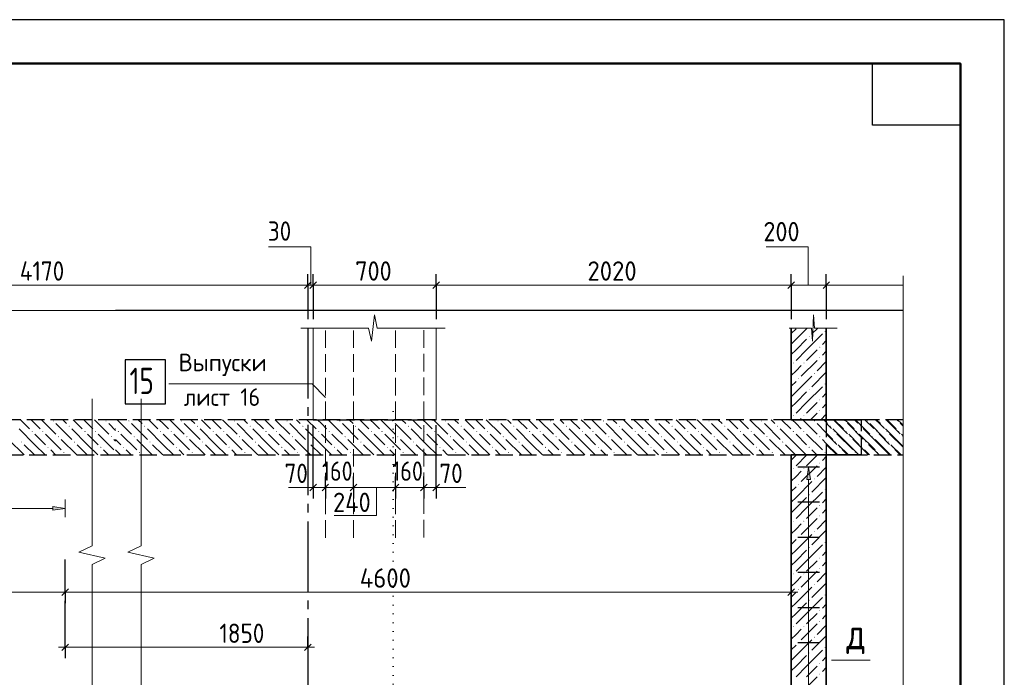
# Model space of a CAD drawing. Header units: millimetres. Extents: x 0 to 50400, y 0 to 35640.
# Tile 18 of 18: x 36957 to 50400, y 26659 to 35640. Entities that reach past the tile are written whole.
import ezdxf

# ---------------------------------------------------------------- set-up
doc = ezdxf.new("R2010")
doc.units = ezdxf.units.MM
for name, pattern in [('______2', [324, 240, -84]), ('______5', [1320, 960, -120, 120, -120]), ('______9', [120, 0, -120])]:
    doc.linetypes.add(name, pattern=pattern)
for name, color, linetype, lineweight in [('Standard', 7, 'Continuous', 25), ('Выпуски арматуры Г-обр.', 52, 'Continuous', 25), ('ЖБ Лестница', 52, 'Continuous', 25), ('ЖБ Перекрытие верхний уровень', 7, 'Continuous', 35), ('ЖБ Пилон', 7, 'Continuous', 35), ('ЖБ Стена верхний уровень', 7, 'Continuous', 35), ('Позиционная метка линия выноска', 7, 'Continuous', 13), ('Позиционная метка номер позиции', 7, 'Continuous', 13), ('Примечания', 7, 'Continuous', 13), ('Сечения символ', 7, 'Continuous', 25)]:
    doc.layers.add(name, color=color, linetype=linetype, lineweight=lineweight)
doc.layers.add('Оси', color=7, linetype='______5', true_color=0x656565)
doc.layers.add('Стена Хомут', color=7, linetype='______2', true_color=0xa0a0a0)
doc.layers.add('Размерная выноска', color=7, linetype='Continuous')
doc.styles.add('ISOCPEUR', font='txt')

msp = doc.modelspace()

# ---------------------------------------------------------------- hatches: boundary and pattern name
at = {"layer": 'Выпуски арматуры Г-обр.', "linetype": 'Continuous', "lineweight": 13, "transparency": 33554687}
msp.add_hatch(color=7, dxfattribs=at).paths.add_polyline_path([(37410, 28942), (37578, 28966), (37410, 28990)])
at = {"layer": 'ЖБ Лестница', "linetype": 'Continuous', "lineweight": 18, "transparency": 33554687}
for points in [[(48214, 30165), (48222, 30173), (48229, 30165), (48222, 30157)], [(48934, 30165), (48942, 30173), (48949, 30165), (48942, 30157)], [(48070, 30021), (48078, 30029), (48085, 30021), (48078, 30013)], [(48430, 30093), (48438, 30101), (48445, 30093), (48438, 30085)], [(48646, 30021), (48654, 30029), (48661, 30021), (48654, 30013)], [(48790, 30021), (48798, 30029), (48805, 30021), (48798, 30013)], [(48286, 29949), (48294, 29957), (48301, 29949), (48294, 29941)], [(48502, 29877), (48510, 29885), (48517, 29877), (48510, 29869)], [(49006, 29949), (49014, 29957), (49018, 29953), (49018, 29946), (49014, 29941)], [(48142, 29805), (48150, 29813), (48157, 29805), (48150, 29797)], [(48358, 29733), (48366, 29741), (48373, 29733), (48366, 29725)], [(48862, 29805), (48870, 29813), (48877, 29805), (48870, 29797)]]:
    msp.add_hatch(color=7, dxfattribs=at).paths.add_polyline_path(points, flags=16)
at = {"layer": 'ЖБ Перекрытие верхний уровень', "linetype": 'Continuous', "lineweight": 18, "transparency": 33554687}
for points in [[(37409, 30160), (37416, 30168), (37424, 30160), (37416, 30153)], [(38129, 30160), (38136, 30168), (38144, 30160), (38136, 30153)], [(38440, 30160), (38448, 30168), (38455, 30160), (38448, 30153)], [(39160, 30160), (39168, 30168), (39175, 30160), (39168, 30153)], [(39880, 30160), (39888, 30168), (39895, 30160), (39888, 30153)], [(40600, 30160), (40608, 30168), (40615, 30160), (40608, 30153)], [(41320, 30160), (41328, 30168), (41335, 30160), (41328, 30153)], [(42040, 30160), (42048, 30168), (42055, 30160), (42048, 30153)], [(42760, 30160), (42768, 30168), (42775, 30160), (42768, 30153)], [(43480, 30160), (43488, 30168), (43495, 30160), (43488, 30153)], [(44200, 30160), (44208, 30168), (44215, 30160), (44208, 30153)], [(44920, 30160), (44928, 30168), (44935, 30160), (44928, 30153)], [(45640, 30160), (45648, 30168), (45655, 30160), (45648, 30153)], [(46360, 30160), (46368, 30168), (46375, 30160), (46368, 30153)], [(47080, 30160), (47088, 30168), (47095, 30160), (47088, 30153)], [(47800, 30160), (47808, 30168), (47815, 30160), (47808, 30153)], [(48520, 30160), (48528, 30168), (48535, 30160), (48528, 30153)], [(37121, 30016), (37128, 30024), (37136, 30016), (37128, 30009)], [(37265, 30016), (37272, 30024), (37280, 30016), (37272, 30009)], [(37625, 30088), (37632, 30096), (37640, 30088), (37632, 30081)], [(37841, 30016), (37848, 30024), (37856, 30016), (37848, 30009)], [(37985, 30016), (37992, 30024), (38000, 30016), (37992, 30009)], [(38296, 30016), (38304, 30024), (38311, 30016), (38304, 30009)], [(38656, 30088), (38664, 30096), (38671, 30088), (38664, 30081)], [(38872, 30016), (38880, 30024), (38887, 30016), (38880, 30009)], [(39016, 30016), (39024, 30024), (39031, 30016), (39024, 30009)], [(39376, 30088), (39384, 30096), (39391, 30088), (39384, 30081)], [(39592, 30016), (39600, 30024), (39607, 30016), (39600, 30009)], [(39736, 30016), (39744, 30024), (39751, 30016), (39744, 30009)], [(40096, 30088), (40104, 30096), (40111, 30088), (40104, 30081)], [(40312, 30016), (40320, 30024), (40327, 30016), (40320, 30009)], [(40456, 30016), (40464, 30024), (40471, 30016), (40464, 30009)], [(40816, 30088), (40824, 30096), (40831, 30088), (40824, 30081)], [(41032, 30016), (41040, 30024), (41047, 30016), (41040, 30009)], [(41176, 30016), (41184, 30024), (41191, 30016), (41184, 30009)], [(41536, 30088), (41544, 30096), (41551, 30088), (41544, 30081)], [(41752, 30016), (41760, 30024), (41767, 30016), (41760, 30009)], [(41896, 30016), (41904, 30024), (41911, 30016), (41904, 30009)], [(42256, 30088), (42264, 30096), (42271, 30088), (42264, 30081)], [(42472, 30016), (42480, 30024), (42487, 30016), (42480, 30009)], [(42616, 30016), (42624, 30024), (42631, 30016), (42624, 30009)], [(42976, 30088), (42984, 30096), (42991, 30088), (42984, 30081)], [(43192, 30016), (43200, 30024), (43207, 30016), (43200, 30009)], [(43336, 30016), (43344, 30024), (43351, 30016), (43344, 30009)], [(43696, 30088), (43704, 30096), (43711, 30088), (43704, 30081)], [(43912, 30016), (43920, 30024), (43927, 30016), (43920, 30009)], [(44056, 30016), (44064, 30024), (44071, 30016), (44064, 30009)], [(44416, 30088), (44424, 30096), (44431, 30088), (44424, 30081)], [(44632, 30016), (44640, 30024), (44647, 30016), (44640, 30009)], [(44776, 30016), (44784, 30024), (44791, 30016), (44784, 30009)], [(45136, 30088), (45144, 30096), (45151, 30088), (45144, 30081)], [(45352, 30016), (45360, 30024), (45367, 30016), (45360, 30009)], [(45496, 30016), (45504, 30024), (45511, 30016), (45504, 30009)], [(45856, 30088), (45864, 30096), (45871, 30088), (45864, 30081)], [(46072, 30016), (46080, 30024), (46087, 30016), (46080, 30009)], [(46216, 30016), (46224, 30024), (46231, 30016), (46224, 30009)], [(46576, 30088), (46584, 30096), (46591, 30088), (46584, 30081)], [(46792, 30016), (46800, 30024), (46807, 30016), (46800, 30009)], [(46936, 30016), (46944, 30024), (46951, 30016), (46944, 30009)], [(47296, 30088), (47304, 30096), (47311, 30088), (47304, 30081)], [(47512, 30016), (47520, 30024), (47527, 30016), (47520, 30009)], [(47656, 30016), (47664, 30024), (47671, 30016), (47664, 30009)], [(48016, 30088), (48024, 30096), (48031, 30088), (48024, 30081)], [(48232, 30016), (48240, 30024), (48247, 30016), (48240, 30009)], [(48376, 30016), (48384, 30024), (48391, 30016), (48384, 30009)], [(48736, 30088), (48744, 30096), (48751, 30088), (48744, 30081)], [(48952, 30016), (48960, 30024), (48967, 30016), (48960, 30009)], [(36977, 29872), (36984, 29880), (36992, 29872), (36984, 29865)], [(37481, 29944), (37488, 29952), (37496, 29944), (37488, 29937)], [(37697, 29872), (37704, 29880), (37712, 29872), (37704, 29865)], [(38201, 29944), (38208, 29952), (38216, 29944), (38208, 29937)], [(38512, 29944), (38520, 29952), (38527, 29944), (38520, 29937)], [(38728, 29872), (38736, 29880), (38743, 29872), (38736, 29865)], [(39232, 29944), (39240, 29952), (39247, 29944), (39240, 29937)], [(39448, 29872), (39456, 29880), (39463, 29872), (39456, 29865)], [(39952, 29944), (39960, 29952), (39967, 29944), (39960, 29937)], [(40168, 29872), (40176, 29880), (40183, 29872), (40176, 29865)], [(40672, 29944), (40680, 29952), (40687, 29944), (40680, 29937)], [(40888, 29872), (40896, 29880), (40903, 29872), (40896, 29865)], [(41392, 29944), (41400, 29952), (41407, 29944), (41400, 29937)], [(41608, 29872), (41616, 29880), (41623, 29872), (41616, 29865)], [(42112, 29944), (42120, 29952), (42127, 29944), (42120, 29937)], [(42328, 29872), (42336, 29880), (42343, 29872), (42336, 29865)], [(42832, 29944), (42840, 29952), (42847, 29944), (42840, 29937)], [(43048, 29872), (43056, 29880), (43063, 29872), (43056, 29865)], [(43552, 29944), (43560, 29952), (43567, 29944), (43560, 29937)], [(43768, 29872), (43776, 29880), (43783, 29872), (43776, 29865)], [(44272, 29944), (44280, 29952), (44287, 29944), (44280, 29937)], [(44488, 29872), (44496, 29880), (44503, 29872), (44496, 29865)], [(44992, 29944), (45000, 29952), (45007, 29944), (45000, 29937)], [(45208, 29872), (45216, 29880), (45223, 29872), (45216, 29865)], [(45712, 29944), (45720, 29952), (45727, 29944), (45720, 29937)], [(45928, 29872), (45936, 29880), (45943, 29872), (45936, 29865)], [(46432, 29944), (46440, 29952), (46447, 29944), (46440, 29937)], [(46648, 29872), (46656, 29880), (46663, 29872), (46656, 29865)], [(47152, 29944), (47160, 29952), (47167, 29944), (47160, 29937)], [(47368, 29872), (47376, 29880), (47383, 29872), (47376, 29865)], [(47872, 29944), (47880, 29952), (47887, 29944), (47880, 29937)], [(48088, 29872), (48096, 29880), (48103, 29872), (48096, 29865)], [(48592, 29944), (48600, 29952), (48607, 29944), (48600, 29937)], [(48808, 29872), (48816, 29880), (48823, 29872), (48816, 29865)], [(37337, 29800), (37344, 29808), (37352, 29800), (37344, 29793)], [(37553, 29728), (37560, 29736), (37568, 29728), (37560, 29721)], [(38057, 29800), (38064, 29808), (38072, 29800), (38064, 29793)], [(38368, 29800), (38376, 29808), (38383, 29800), (38376, 29793)], [(38584, 29728), (38592, 29736), (38599, 29728), (38592, 29721)], [(39088, 29800), (39096, 29808), (39103, 29800), (39096, 29793)], [(39304, 29728), (39312, 29736), (39319, 29728), (39312, 29721)], [(39808, 29800), (39816, 29808), (39823, 29800), (39816, 29793)], [(40024, 29728), (40032, 29736), (40039, 29728), (40032, 29721)], [(40528, 29800), (40536, 29808), (40543, 29800), (40536, 29793)], [(40744, 29728), (40752, 29736), (40759, 29728), (40752, 29721)], [(41248, 29800), (41256, 29808), (41263, 29800), (41256, 29793)], [(41464, 29728), (41472, 29736), (41479, 29728), (41472, 29721)], [(41968, 29800), (41976, 29808), (41983, 29800), (41976, 29793)], [(42184, 29728), (42192, 29736), (42199, 29728), (42192, 29721)], [(42688, 29800), (42696, 29808), (42703, 29800), (42696, 29793)], [(42904, 29728), (42912, 29736), (42919, 29728), (42912, 29721)], [(43408, 29800), (43416, 29808), (43423, 29800), (43416, 29793)], [(43624, 29728), (43632, 29736), (43639, 29728), (43632, 29721)], [(44128, 29800), (44136, 29808), (44143, 29800), (44136, 29793)], [(44344, 29728), (44352, 29736), (44359, 29728), (44352, 29721)], [(44848, 29800), (44856, 29808), (44863, 29800), (44856, 29793)], [(45064, 29728), (45072, 29736), (45079, 29728), (45072, 29721)], [(45568, 29800), (45576, 29808), (45583, 29800), (45576, 29793)], [(45784, 29728), (45792, 29736), (45799, 29728), (45792, 29721)], [(46288, 29800), (46296, 29808), (46303, 29800), (46296, 29793)], [(46504, 29728), (46512, 29736), (46519, 29728), (46512, 29721)], [(47008, 29800), (47016, 29808), (47023, 29800), (47016, 29793)], [(47224, 29728), (47232, 29736), (47239, 29728), (47232, 29721)], [(47728, 29800), (47736, 29808), (47743, 29800), (47736, 29793)], [(47944, 29728), (47952, 29736), (47959, 29728), (47952, 29721)], [(48448, 29800), (48456, 29808), (48463, 29800), (48456, 29793)], [(48664, 29728), (48672, 29736), (48679, 29728), (48672, 29721)]]:
    msp.add_hatch(color=7, dxfattribs=at).paths.add_polyline_path(points, flags=16)
at = {"layer": 'ЖБ Стена верхний уровень', "linetype": 'Continuous', "lineweight": 18, "transparency": 33554687}
for points in [[(47946, 31384), (47952, 31390), (47958, 31384), (47952, 31378)], [(47730, 31312), (47736, 31318), (47742, 31312), (47736, 31306)], [(47874, 31168), (47880, 31174), (47886, 31168), (47880, 31162)], [(47514, 30952), (47520, 30958), (47526, 30952), (47520, 30946)], [(47658, 30952), (47664, 30958), (47670, 30952), (47664, 30946)], [(47874, 31024), (47880, 31030), (47886, 31024), (47880, 31018)], [(47802, 30808), (47808, 30814), (47814, 30808), (47808, 30802)], [(47586, 30736), (47592, 30742), (47598, 30736), (47592, 30730)], [(47946, 30664), (47952, 30670), (47958, 30664), (47952, 30658)], [(47730, 30592), (47736, 30598), (47742, 30592), (47736, 30586)], [(47874, 30448), (47880, 30454), (47886, 30448), (47880, 30442)], [(47874, 30304), (47880, 30310), (47886, 30304), (47880, 30298)], [(47514, 30232), (47520, 30238), (47526, 30232), (47520, 30226)], [(47658, 30232), (47664, 30238), (47670, 30232), (47664, 30226)], [(47874, 29584), (47880, 29590), (47886, 29584), (47880, 29578)], [(47514, 29512), (47520, 29518), (47526, 29512), (47520, 29506)], [(47658, 29512), (47664, 29518), (47670, 29512), (47664, 29506)], [(47802, 29368), (47808, 29374), (47814, 29368), (47808, 29362)], [(47586, 29296), (47592, 29302), (47598, 29296), (47592, 29290)], [(47946, 29224), (47952, 29230), (47958, 29224), (47952, 29218)], [(47730, 29152), (47736, 29158), (47742, 29152), (47736, 29146)], [(47874, 29008), (47880, 29014), (47886, 29008), (47880, 29002)], [(47514, 28792), (47520, 28798), (47526, 28792), (47520, 28786)], [(47658, 28792), (47664, 28798), (47670, 28792), (47664, 28786)], [(47874, 28864), (47880, 28870), (47886, 28864), (47880, 28858)], [(47802, 28648), (47808, 28654), (47814, 28648), (47808, 28642)], [(47586, 28576), (47592, 28582), (47598, 28576), (47592, 28570)], [(47946, 28504), (47952, 28510), (47958, 28504), (47952, 28498)], [(47730, 28432), (47736, 28438), (47742, 28432), (47736, 28426)], [(47874, 28288), (47880, 28294), (47886, 28288), (47880, 28282)], [(47874, 28144), (47880, 28150), (47886, 28144), (47880, 28138)], [(47514, 28072), (47520, 28078), (47526, 28072), (47520, 28066)], [(47658, 28072), (47664, 28078), (47670, 28072), (47664, 28066)], [(47586, 27856), (47592, 27862), (47598, 27856), (47592, 27850)], [(47802, 27928), (47808, 27934), (47814, 27928), (47808, 27922)], [(47730, 27712), (47736, 27718), (47742, 27712), (47736, 27706)], [(47946, 27784), (47952, 27790), (47958, 27784), (47952, 27778)], [(47874, 27568), (47880, 27574), (47886, 27568), (47880, 27562)], [(47874, 27424), (47880, 27430), (47886, 27424), (47880, 27418)], [(47514, 27352), (47520, 27358), (47526, 27352), (47520, 27346)], [(47658, 27352), (47664, 27358), (47670, 27352), (47664, 27346)], [(47802, 27208), (47808, 27214), (47814, 27208), (47808, 27202)], [(47586, 27136), (47592, 27142), (47598, 27136), (47592, 27130)], [(47946, 27064), (47952, 27070), (47958, 27064), (47952, 27058)], [(47730, 26992), (47736, 26998), (47742, 26992), (47736, 26986)], [(47874, 26848), (47880, 26854), (47886, 26848), (47880, 26842)], [(47874, 26704), (47880, 26710), (47886, 26704), (47880, 26698)]]:
    msp.add_hatch(color=7, dxfattribs=at).paths.add_polyline_path(points, flags=16)
at = {"layer": 'Стена Хомут', "linetype": 'Continuous', "lineweight": 13, "transparency": 33554687}
msp.add_hatch(color=7, dxfattribs=at).paths.add_polyline_path([(47752, 29361), (47728, 29529), (47704, 29361)])

# ---------------------------------------------------------------- linework, layer by layer
at = {"layer": 'Standard', "color": 7, "linetype": 'Continuous', "lineweight": -3, "transparency": 33554687}
for p, q in [((40890, 32016), (40890, 32166)), ((40962, 32016), (40962, 32166)), ((42642, 32016), (42642, 32166)), ((47490, 32016), (47490, 32166)), ((47970, 32016), (47970, 32166)), ((40890, 32016), (40890, 31866)), ((40890, 32016), (40890, 31549)), ((40962, 32016), (40962, 31866)), ((40962, 32016), (40962, 31549)), ((42642, 32016), (42642, 31866)), ((42642, 32016), (42642, 31549)), ((47490, 32016), (47490, 31866)), ((47490, 32016), (47490, 31549)), ((47970, 32016), (47970, 31866)), ((47970, 32016), (47970, 31549)), ((40962, 29253), (40962, 29403)), ((41130, 29253), (41130, 29403)), ((41514, 29253), (41514, 29403)), ((42090, 29253), (42090, 29403)), ((42474, 29253), (42474, 29403)), ((42642, 29253), (42642, 29403)), ((40962, 29253), (40962, 29103)), ((41130, 29253), (41130, 29103)), ((41130, 29253), (41130, 29253)), ((41514, 29253), (41514, 29103)), ((41514, 29253), (41514, 29253)), ((42090, 29253), (42090, 29103)), ((42090, 29253), (42090, 29253)), ((42474, 29253), (42474, 29103)), ((42642, 29253), (42642, 29103)), ((37578, 27823), (37578, 27973)), ((47490, 27823), (47490, 27973)), ((37578, 27823), (37578, 27673)), ((37578, 27069), (37578, 27703)), ((47490, 27823), (47490, 27673)), ((47490, 27823), (47490, 27823)), ((37578, 27069), (37578, 27219)), ((40890, 27069), (40890, 27219)), ((37578, 27069), (37578, 26919)), ((40890, 27069), (40890, 26919)), ((40890, 27069), (40890, 27069))]:
    msp.add_line(p, q, dxfattribs=at)
at = {"layer": 'Standard', "color": 7, "linetype": 'Continuous', "lineweight": 13, "transparency": 33554687}
for p, q in [((49020, 32144), (49020, 20144)), ((36115, 32016), (38267, 32016)), ((38267, 32016), (40890, 32016)), ((40890, 32016), (40962, 32016)), ((40962, 32016), (42642, 32016)), ((42642, 32016), (47490, 32016)), ((47490, 32016), (47970, 32016)), ((47970, 32016), (49018, 32016)), ((41760, 31249), (41799, 31609)), ((41799, 31609), (41839, 31429)), ((47782, 31249), (47795, 31609)), ((47795, 31609), (47808, 31429)), ((40796, 31429), (41721, 31429)), ((41721, 31429), (41760, 31249)), ((41839, 31429), (42764, 31429)), ((42764, 31429), (42764, 31429)), ((47461, 31429), (47769, 31429)), ((47769, 31429), (47782, 31249)), ((47808, 31429), (48116, 31429)), ((48116, 31429), (48116, 31429)), ((37946, 30464), (37946, 28455)), ((38615, 30464), (38615, 28455)), ((40962, 29253), (40872, 29253)), ((41130, 29253), (40962, 29253)), ((41514, 29253), (41130, 29253)), ((42090, 29253), (41514, 29253)), ((42642, 29253), (42474, 29253)), ((42642, 29253), (42732, 29253)), ((37946, 28455), (37766, 28370)), ((37766, 28370), (38126, 28285)), ((38615, 28455), (38435, 28370)), ((38435, 28370), (38795, 28285)), ((38126, 28285), (37946, 28199)), ((38795, 28285), (38615, 28199)), ((37946, 28199), (37946, 26191)), ((38615, 28199), (38615, 26191)), ((36115, 27823), (37578, 27823)), ((37578, 27823), (38267, 27823)), ((38267, 27823), (47490, 27823)), ((47490, 27823), (47580, 27823)), ((37578, 27069), (37488, 27069)), ((37578, 27069), (38267, 27069)), ((38267, 27069), (40890, 27069)), ((40890, 27069), (40980, 27069))]:
    msp.add_line(p, q, dxfattribs=at)
at = {"layer": 'Standard', "color": 7, "linetype": 'Continuous', "lineweight": 25, "transparency": 33554687}
for p, q in [((40845, 31971), (40935, 32061)), ((40917, 31971), (41007, 32061)), ((42597, 31971), (42687, 32061)), ((47445, 31971), (47535, 32061)), ((47925, 31971), (48015, 32061)), ((41007, 29298), (40917, 29208)), ((41175, 29298), (41085, 29208)), ((41559, 29298), (41469, 29208)), ((42135, 29298), (42045, 29208)), ((42519, 29298), (42429, 29208)), ((42687, 29298), (42597, 29208)), ((37533, 27778), (37623, 27868)), ((47445, 27778), (47535, 27868)), ((37533, 27024), (37623, 27114)), ((40845, 27024), (40935, 27114))]:
    msp.add_line(p, q, dxfattribs=at)
at = {"layer": 'Standard', "color": 254, "linetype": 'Continuous', "lineweight": 18, "true_color": 0xc4c4ff, "transparency": 33554687}
msp.add_line((38267, 31669), (36115, 31669), dxfattribs=at)
at = {"layer": 'Standard', "color": 254, "linetype": 'Continuous', "lineweight": 25, "true_color": 0xc4c4ff, "transparency": 33554687}
msp.add_line((49018, 31669), (38267, 31669), dxfattribs=at)
at = {"layer": 'Standard', "color": 7, "linetype": 'Continuous', "lineweight": 25, "transparency": 33554687}
for points in [[(0, 0), (50400, 0), (50400, 35640), (0, 35640), (0, 0)], [(49800, 35040), (49800, 34200), (48600, 34200), (48600, 35040), (49800, 35040)]]:
    msp.add_lwpolyline(points, close=True, dxfattribs=at)
at = {"layer": 'Standard', "color": 7, "linetype": 'Continuous', "lineweight": 50, "transparency": 33554687}
msp.add_lwpolyline([(2400, 35040), (49800, 35040), (49800, 600), (2400, 600), (2400, 35040)], close=True, dxfattribs=at)
at = {"layer": 'Standard', "color": 7, "linetype": 'Continuous', "lineweight": -3, "transparency": 33554687}
for points in [[(40962, 29253), (40962, 29273), (40962, 29273), (40962, 30103)], [(42642, 29253), (42642, 29272), (42642, 29272), (42642, 29273), (42642, 29273), (42642, 29273), (42642, 29273), (42642, 29273), (42642, 29273), (42642, 30103)], [(42474, 29253), (42474, 29226), (42474, 29226), (42474, 29141)], [(37578, 27823), (37578, 27844), (37578, 27844), (37578, 28269)]]:
    msp.add_lwpolyline(points, dxfattribs=at)
at = {"layer": 'Standard', "color": 7, "linetype": 'Continuous', "lineweight": 13, "transparency": 33554687}
msp.add_lwpolyline([(42474, 29253), (42383, 29253), (42383, 29253), (42090, 29253)], dxfattribs=at)
at = {"layer": 'Выпуски арматуры Г-обр.', "color": 251, "linetype": 'Continuous', "lineweight": 13, "true_color": 0x494949, "transparency": 33554687}
for p, q in [((37578, 28966), (37578, 29086)), ((36115, 28966), (37410, 28966)), ((37578, 28966), (37410, 28990)), ((37410, 28990), (37410, 28942)), ((37410, 28942), (37578, 28966)), ((37578, 28966), (37578, 28846)), ((37578, 28966), (37578, 28966))]:
    msp.add_line(p, q, dxfattribs=at)
at = {"layer": 'Выпуски арматуры Г-обр.', "color": 7, "linetype": 'Continuous', "lineweight": 25, "transparency": 33554687}
msp.add_lwpolyline([(38397, 30395), (38949, 30395), (38949, 30995), (38397, 30995), (38397, 30395)], dxfattribs=at)
at = {"layer": 'ЖБ Лестница', "color": 7, "linetype": '______2', "lineweight": 13, "transparency": 33554687}
for p, q in [((47970, 30177), (47970, 29697)), ((49018, 30177), (47970, 30177)), ((47970, 29697), (49018, 29697))]:
    msp.add_line(p, q, dxfattribs=at)
at = {"layer": 'ЖБ Лестница', "color": 9, "linetype": 'Continuous', "lineweight": 18, "true_color": 0xc7c7c7, "transparency": 33554687}
for p, q in [((48042, 30057), (47970, 30129)), ((48066, 30177), (48258, 29985)), ((48258, 30129), (48474, 29913)), ((48354, 30177), (48402, 30129)), ((48498, 30177), (48618, 30057)), ((48690, 30129), (48642, 30177)), ((48762, 30057), (48690, 30129)), ((48786, 30177), (48978, 29985)), ((48978, 30129), (49018, 30089)), ((47970, 29985), (48114, 29841)), ((48114, 29985), (48330, 29769)), ((48690, 29841), (48474, 30057)), ((48690, 29985), (48834, 29841)), ((48834, 29985), (49018, 29801)), ((48546, 29697), (48330, 29913)), ((47970, 29841), (48114, 29697)), ((48258, 29697), (48186, 29769)), ((48546, 29841), (48690, 29697)), ((48690, 29841), (48834, 29697)), ((48978, 29697), (48906, 29769))]:
    msp.add_line(p, q, dxfattribs=at)
at = {"layer": 'ЖБ Перекрытие верхний уровень', "color": 7, "linetype": '______2', "lineweight": 25, "transparency": 33554687}
for p, q in [((38267, 30177), (36115, 30177)), ((47490, 30177), (38267, 30177)), ((47970, 30177), (47490, 30177)), ((49018, 30177), (47970, 30177)), ((48450, 29697), (48450, 30177)), ((36115, 29697), (38267, 29697)), ((38267, 29697), (47490, 29697)), ((47490, 29697), (47970, 29697)), ((47970, 29697), (49018, 29697))]:
    msp.add_line(p, q, dxfattribs=at)
at = {"layer": 'ЖБ Перекрытие верхний уровень', "color": 9, "linetype": 'Continuous', "lineweight": 18, "true_color": 0xc7c7c7, "transparency": 33554687}
for p, q in [((36968, 30177), (37092, 30052)), ((37164, 30124), (37112, 30177)), ((37236, 30052), (37164, 30124)), ((37256, 30177), (37452, 29980)), ((37452, 30124), (37668, 29908)), ((37544, 30177), (37596, 30124)), ((37688, 30177), (37812, 30052)), ((37884, 30124), (37832, 30177)), ((37956, 30052), (37884, 30124)), ((37976, 30177), (38172, 29980)), ((38172, 30124), (38267, 30030)), ((38264, 30177), (38267, 30174)), ((38287, 30177), (38484, 29980)), ((38484, 30124), (38700, 29908)), ((38575, 30177), (38628, 30124)), ((38719, 30177), (38844, 30052)), ((38916, 30124), (38863, 30177)), ((38988, 30052), (38916, 30124)), ((39007, 30177), (39204, 29980)), ((39204, 30124), (39420, 29908)), ((39295, 30177), (39348, 30124)), ((39439, 30177), (39564, 30052)), ((39636, 30124), (39583, 30177)), ((39708, 30052), (39636, 30124)), ((39727, 30177), (39924, 29980)), ((39924, 30124), (40140, 29908)), ((40015, 30177), (40068, 30124)), ((40159, 30177), (40284, 30052)), ((40356, 30124), (40303, 30177)), ((40428, 30052), (40356, 30124)), ((40447, 30177), (40644, 29980)), ((40644, 30124), (40860, 29908)), ((40735, 30177), (40788, 30124)), ((40879, 30177), (41004, 30052)), ((41076, 30124), (41023, 30177)), ((41148, 30052), (41076, 30124)), ((41167, 30177), (41364, 29980)), ((41364, 30124), (41580, 29908)), ((41455, 30177), (41508, 30124)), ((41599, 30177), (41724, 30052)), ((41796, 30124), (41743, 30177)), ((41868, 30052), (41796, 30124)), ((41887, 30177), (42084, 29980)), ((42084, 30124), (42300, 29908)), ((42175, 30177), (42228, 30124)), ((42319, 30177), (42444, 30052)), ((42516, 30124), (42463, 30177)), ((42588, 30052), (42516, 30124)), ((42607, 30177), (42804, 29980)), ((42804, 30124), (43020, 29908)), ((42895, 30177), (42948, 30124)), ((43039, 30177), (43164, 30052)), ((43236, 30124), (43183, 30177)), ((43308, 30052), (43236, 30124)), ((43327, 30177), (43524, 29980)), ((43524, 30124), (43740, 29908)), ((43615, 30177), (43668, 30124)), ((43759, 30177), (43884, 30052)), ((43956, 30124), (43903, 30177)), ((44028, 30052), (43956, 30124)), ((44047, 30177), (44244, 29980)), ((44244, 30124), (44460, 29908)), ((44335, 30177), (44388, 30124)), ((44479, 30177), (44604, 30052)), ((44676, 30124), (44623, 30177)), ((44748, 30052), (44676, 30124)), ((44767, 30177), (44964, 29980)), ((44964, 30124), (45180, 29908)), ((45055, 30177), (45108, 30124)), ((45199, 30177), (45324, 30052)), ((45396, 30124), (45343, 30177)), ((45468, 30052), (45396, 30124)), ((45487, 30177), (45684, 29980)), ((45684, 30124), (45900, 29908)), ((45775, 30177), (45828, 30124)), ((45919, 30177), (46044, 30052)), ((46116, 30124), (46063, 30177)), ((46188, 30052), (46116, 30124)), ((46207, 30177), (46404, 29980)), ((46404, 30124), (46620, 29908)), ((46495, 30177), (46548, 30124)), ((46639, 30177), (46764, 30052)), ((46836, 30124), (46783, 30177)), ((46908, 30052), (46836, 30124)), ((46927, 30177), (47124, 29980)), ((47124, 30124), (47340, 29908)), ((47215, 30177), (47268, 30124)), ((47359, 30177), (47484, 30052)), ((47556, 30124), (47503, 30177)), ((47628, 30052), (47556, 30124)), ((47647, 30177), (47844, 29980)), ((47844, 30124), (47970, 29998)), ((47935, 30177), (47970, 30142)), ((47970, 30142), (47988, 30124)), ((48079, 30177), (48204, 30052)), ((48276, 30124), (48223, 30177)), ((48348, 30052), (48276, 30124)), ((48367, 30177), (48564, 29980)), ((48564, 30124), (48780, 29908)), ((48655, 30177), (48708, 30124)), ((48799, 30177), (48924, 30052)), ((48996, 30124), (48943, 30177)), ((49018, 30102), (48996, 30124)), ((37164, 29836), (36948, 30052)), ((37164, 29980), (37308, 29836)), ((37308, 29980), (37524, 29764)), ((37884, 29836), (37668, 30052)), ((37884, 29980), (38028, 29836)), ((38028, 29980), (38244, 29764)), ((38268, 30052), (38267, 30053)), ((38340, 29980), (38556, 29764)), ((38916, 29836), (38700, 30052)), ((38916, 29980), (39060, 29836)), ((39060, 29980), (39276, 29764)), ((39636, 29836), (39420, 30052)), ((39636, 29980), (39780, 29836)), ((39780, 29980), (39996, 29764)), ((40356, 29836), (40140, 30052)), ((40356, 29980), (40500, 29836)), ((40500, 29980), (40716, 29764)), ((41076, 29836), (40860, 30052)), ((41076, 29980), (41220, 29836)), ((41220, 29980), (41436, 29764)), ((41796, 29836), (41580, 30052)), ((41796, 29980), (41940, 29836)), ((41940, 29980), (42156, 29764)), ((42516, 29836), (42300, 30052)), ((42516, 29980), (42660, 29836)), ((42660, 29980), (42876, 29764)), ((43236, 29836), (43020, 30052)), ((43236, 29980), (43380, 29836)), ((43380, 29980), (43596, 29764)), ((43956, 29836), (43740, 30052)), ((43956, 29980), (44100, 29836)), ((44100, 29980), (44316, 29764)), ((44676, 29836), (44460, 30052)), ((44676, 29980), (44820, 29836)), ((44820, 29980), (45036, 29764)), ((45396, 29836), (45180, 30052)), ((45396, 29980), (45540, 29836)), ((45540, 29980), (45756, 29764)), ((46116, 29836), (45900, 30052)), ((46116, 29980), (46260, 29836)), ((46260, 29980), (46476, 29764)), ((46836, 29836), (46620, 30052)), ((46836, 29980), (46980, 29836)), ((46980, 29980), (47196, 29764)), ((47556, 29836), (47340, 30052)), ((47556, 29980), (47700, 29836)), ((47700, 29980), (47916, 29764)), ((47970, 29998), (48060, 29908)), ((48276, 29836), (48060, 30052)), ((48276, 29980), (48420, 29836)), ((48420, 29980), (48636, 29764)), ((48996, 29836), (48780, 30052)), ((48996, 29980), (49018, 29958)), ((37016, 29697), (36804, 29908)), ((37736, 29697), (37524, 29908)), ((38267, 29886), (38244, 29908)), ((38267, 29909), (38340, 29836)), ((38767, 29697), (38556, 29908)), ((39487, 29697), (39276, 29908)), ((40207, 29697), (39996, 29908)), ((40927, 29697), (40716, 29908)), ((41647, 29697), (41436, 29908)), ((42367, 29697), (42156, 29908)), ((43087, 29697), (42876, 29908)), ((43807, 29697), (43596, 29908)), ((44527, 29697), (44316, 29908)), ((45247, 29697), (45036, 29908)), ((45967, 29697), (45756, 29908)), ((46687, 29697), (46476, 29908)), ((47407, 29697), (47196, 29908)), ((47970, 29854), (47916, 29908)), ((48127, 29697), (47970, 29854)), ((48847, 29697), (48636, 29908)), ((37020, 29836), (37160, 29697)), ((37164, 29836), (37304, 29697)), ((37448, 29697), (37380, 29764)), ((37740, 29836), (37880, 29697)), ((37884, 29836), (38024, 29697)), ((38168, 29697), (38100, 29764)), ((38267, 29765), (38335, 29697)), ((38479, 29697), (38412, 29764)), ((38772, 29836), (38911, 29697)), ((38916, 29836), (39055, 29697)), ((39199, 29697), (39132, 29764)), ((39492, 29836), (39631, 29697)), ((39636, 29836), (39775, 29697)), ((39919, 29697), (39852, 29764)), ((40212, 29836), (40351, 29697)), ((40356, 29836), (40495, 29697)), ((40639, 29697), (40572, 29764)), ((40932, 29836), (41071, 29697)), ((41076, 29836), (41215, 29697)), ((41359, 29697), (41292, 29764)), ((41652, 29836), (41791, 29697)), ((41796, 29836), (41935, 29697)), ((42079, 29697), (42012, 29764)), ((42372, 29836), (42511, 29697)), ((42516, 29836), (42655, 29697)), ((42799, 29697), (42732, 29764)), ((43092, 29836), (43231, 29697)), ((43236, 29836), (43375, 29697)), ((43519, 29697), (43452, 29764)), ((43812, 29836), (43951, 29697)), ((43956, 29836), (44095, 29697)), ((44239, 29697), (44172, 29764)), ((44532, 29836), (44671, 29697)), ((44676, 29836), (44815, 29697)), ((44959, 29697), (44892, 29764)), ((45252, 29836), (45391, 29697)), ((45396, 29836), (45535, 29697)), ((45679, 29697), (45612, 29764)), ((45972, 29836), (46111, 29697)), ((46116, 29836), (46255, 29697)), ((46399, 29697), (46332, 29764)), ((46692, 29836), (46831, 29697)), ((46836, 29836), (46975, 29697)), ((47119, 29697), (47052, 29764)), ((47412, 29836), (47551, 29697)), ((47556, 29836), (47695, 29697)), ((47839, 29697), (47772, 29764)), ((48132, 29836), (48271, 29697)), ((48276, 29836), (48415, 29697)), ((48559, 29697), (48492, 29764)), ((48852, 29836), (48991, 29697)), ((48996, 29836), (49018, 29814))]:
    msp.add_line(p, q, dxfattribs=at)
at = {"layer": 'ЖБ Перекрытие верхний уровень', "color": 253, "linetype": '______2', "lineweight": -3, "true_color": 0xababab, "transparency": 33554687}
msp.add_line((40962, 30177), (42642, 30177), dxfattribs=at)
at = {"layer": 'ЖБ Пилон', "color": 7, "linetype": 'Continuous', "lineweight": 18, "transparency": 33554687}
for p, q in [((40962, 31429), (40962, 30177)), ((42642, 31429), (42642, 30177))]:
    msp.add_line(p, q, dxfattribs=at)
at = {"layer": 'ЖБ Стена верхний уровень', "color": 7, "linetype": 'Continuous', "lineweight": 35, "transparency": 33554687}
for p, q in [((47490, 31429), (47490, 30177)), ((47970, 30177), (47970, 31429)), ((47490, 30177), (47970, 30177)), ((47970, 30177), (48450, 30177)), ((47490, 29697), (47490, 23121)), ((47970, 29697), (47490, 29697)), ((48450, 29697), (47970, 29697)), ((47970, 23121), (47970, 29697))]:
    msp.add_line(p, q, dxfattribs=at)
at = {"layer": 'ЖБ Стена верхний уровень', "color": 251, "linetype": 'Continuous', "lineweight": 18, "true_color": 0x494949, "transparency": 33554687}
for p, q in [((47556, 31420), (47490, 31355)), ((47556, 31276), (47708, 31429)), ((47700, 31132), (47916, 31348)), ((47852, 31429), (47772, 31348)), ((47556, 31276), (47490, 31211)), ((47700, 31276), (47556, 31132)), ((47970, 31259), (47916, 31204)), ((47556, 31132), (47490, 31067)), ((47700, 31132), (47556, 30988)), ((47844, 31132), (47700, 30988)), ((47916, 31060), (47970, 31115)), ((47844, 30988), (47628, 30772)), ((47970, 30971), (47844, 30844)), ((47490, 30779), (47556, 30844)), ((47556, 30844), (47628, 30916)), ((47970, 30827), (47772, 30628)), ((47556, 30700), (47490, 30635)), ((47556, 30556), (47772, 30772)), ((47556, 30556), (47490, 30491)), ((47700, 30556), (47556, 30412)), ((47700, 30412), (47916, 30628)), ((47970, 30539), (47916, 30484)), ((47556, 30412), (47490, 30347)), ((47700, 30412), (47556, 30268)), ((47844, 30412), (47700, 30268)), ((47916, 30340), (47970, 30395)), ((47844, 30268), (47752, 30177)), ((47970, 30251), (47896, 30177)), ((47608, 30177), (47628, 30196)), ((47556, 29692), (47490, 29627)), ((47560, 29697), (47556, 29692)), ((47700, 29692), (47556, 29548)), ((47700, 29692), (47704, 29697)), ((47844, 29692), (47700, 29548)), ((47916, 29620), (47970, 29675)), ((47556, 29404), (47628, 29476)), ((47844, 29548), (47628, 29332)), ((47970, 29531), (47844, 29404)), ((47490, 29339), (47556, 29404)), ((47556, 29116), (47772, 29332)), ((47970, 29387), (47772, 29188)), ((47556, 29260), (47490, 29195)), ((47700, 28972), (47916, 29188)), ((47556, 29116), (47490, 29051)), ((47700, 29116), (47556, 28972)), ((47970, 29099), (47916, 29044)), ((47556, 28972), (47490, 28907)), ((47700, 28972), (47556, 28828)), ((47844, 28972), (47700, 28828)), ((47916, 28900), (47970, 28955)), ((47844, 28828), (47628, 28612)), ((47970, 28811), (47844, 28684)), ((47490, 28619), (47556, 28684)), ((47556, 28684), (47628, 28756)), ((47970, 28667), (47772, 28468)), ((47556, 28540), (47490, 28475)), ((47556, 28396), (47772, 28612)), ((47556, 28396), (47490, 28331)), ((47700, 28396), (47556, 28252)), ((47700, 28252), (47916, 28468)), ((47970, 28379), (47916, 28324)), ((47556, 28252), (47490, 28187)), ((47700, 28252), (47556, 28108)), ((47844, 28252), (47700, 28108)), ((47916, 28180), (47970, 28235)), ((47844, 28108), (47628, 27892)), ((47490, 27899), (47556, 27964)), ((47556, 27964), (47628, 28036)), ((47970, 28091), (47844, 27964)), ((47556, 27676), (47772, 27892)), ((47970, 27947), (47772, 27748)), ((47556, 27820), (47490, 27755)), ((47700, 27532), (47916, 27748)), ((47556, 27676), (47490, 27611)), ((47700, 27676), (47556, 27532)), ((47970, 27659), (47916, 27604)), ((47556, 27532), (47490, 27467)), ((47700, 27532), (47556, 27388)), ((47844, 27532), (47700, 27388)), ((47916, 27460), (47970, 27515)), ((47556, 27244), (47628, 27316)), ((47844, 27388), (47628, 27172)), ((47970, 27371), (47844, 27244)), ((47490, 27179), (47556, 27244)), ((47556, 26956), (47772, 27172)), ((47970, 27227), (47772, 27028)), ((47556, 27100), (47490, 27035)), ((47700, 26812), (47916, 27028)), ((47556, 26956), (47490, 26891)), ((47700, 26956), (47556, 26812)), ((47970, 26939), (47916, 26884)), ((47556, 26812), (47490, 26747)), ((47700, 26812), (47556, 26668)), ((47844, 26812), (47700, 26668)), ((47916, 26740), (47970, 26795)), ((47844, 26668), (47628, 26452))]:
    msp.add_line(p, q, dxfattribs=at)
at = {"layer": 'ЖБ Стена верхний уровень', "color": 253, "linetype": '______2', "lineweight": -3, "true_color": 0xababab, "transparency": 33554687}
msp.add_line((47970, 30177), (47970, 29697), dxfattribs=at)
at = {"layer": 'Оси', "color": 8, "linetype": '______5', "lineweight": -3, "transparency": 33554687}
msp.add_line((40890, 31429), (40890, 20132), dxfattribs=at)
at = {"layer": 'Позиционная метка линия выноска', "color": 7, "linetype": 'Continuous', "lineweight": 13, "transparency": 33554687}
msp.add_line((48568, 26894), (48040, 26894), dxfattribs=at)
at = {"layer": 'Позиционная метка номер позиции', "color": 7, "linetype": 'Continuous', "lineweight": 13, "transparency": 33554687}
msp.add_lwpolyline([(41134, 30479), (40948, 30665), (38994, 30665)], dxfattribs=at)
at = {"layer": 'Примечания', "color": 7, "linetype": '______2', "lineweight": 13, "transparency": 33554687}
for p, q in [((41130, 28565), (41130, 31445)), ((41514, 28565), (41514, 31445)), ((42090, 28565), (42090, 31445)), ((42474, 28568), (42474, 31448))]:
    msp.add_line(p, q, dxfattribs=at)
at = {"layer": 'Размерная выноска', "color": 7, "linetype": 'Continuous', "lineweight": 13, "transparency": 33554687}
for p, q in [((40931, 32540), (40355, 32540)), ((40931, 32012), (40931, 32540)), ((47723, 32540), (47147, 32540)), ((47723, 32012), (47723, 32540)), ((40962, 29253), (40626, 29253)), ((41827, 29253), (41827, 28869)), ((42642, 29253), (43050, 29253)), ((41827, 28869), (41251, 28869))]:
    msp.add_line(p, q, dxfattribs=at)
at = {"layer": 'Сечения символ', "color": 7, "linetype": '______9', "lineweight": 13, "transparency": 33554687}
msp.add_line((42058, 30288), (42058, 21284), dxfattribs=at)
at = {"layer": 'Стена Хомут', "color": 36, "linetype": 'Continuous', "lineweight": 25, "true_color": 0x6e3c1e, "transparency": 33554687}
for p, q in [((47876, 29529), (47581, 29529)), ((47876, 29049), (47581, 29049)), ((47876, 28569), (47581, 28569)), ((47876, 28089), (47581, 28089)), ((47876, 27609), (47581, 27609)), ((47876, 27129), (47581, 27129))]:
    msp.add_line(p, q, dxfattribs=at)
at = {"layer": 'Стена Хомут', "color": 251, "linetype": 'Continuous', "lineweight": 13, "true_color": 0x494949, "transparency": 33554687}
for p, q in [((47728, 29529), (47608, 29529)), ((47728, 29529), (47704, 29361)), ((47752, 29361), (47728, 29529)), ((47728, 29529), (47848, 29529)), ((47728, 29529), (47728, 29529)), ((47704, 29361), (47752, 29361)), ((47728, 23457), (47728, 29361))]:
    msp.add_line(p, q, dxfattribs=at)

# ---------------------------------------------------------------- texts
at = {"layer": 'Standard', "color": 7, "linetype": 'Continuous', "lineweight": 25, "transparency": 33554687, "char_height": 264, "attachment_point": 7, "style": 'ISOCPEUR'}
for s, insert, width in [('\\W0.87;30', (40345, 32621), 484.71), ('\\W0.91;200', (47111, 32614), 674.38), ('\\W0.87;4170', (36959, 32076), 827.32), ('\\W0.91;700', (41538, 32076), 674.39), ('\\W0.93;2020', (44709, 32076), 861.71), ('\\W0.87;70', (40573, 29313), 484.72), ('\\W0.83;160', (41084, 29343), 610.3), ('\\W0.83;160', (42044, 29343), 610.28), ('\\W0.87;70', (42687, 29313), 484.73), ('\\W0.92;240', (41235, 28917), 701.32), ('\\W0.93;4600', (41600, 27883), 888.46), ('\\W0.87;1850', (39684, 27129), 800.28)]:
    msp.add_mtext(s, dxfattribs=dict(at, insert=insert, width=width))
at = {"layer": 'Выпуски арматуры Г-обр.', "color": 7, "linetype": 'Continuous', "lineweight": 13, "transparency": 33554687, "insert": (38457, 30527), "char_height": 360, "width": 566.75, "attachment_point": 7, "style": 'ISOCPEUR'}
msp.add_mtext('\\W0.75;15', dxfattribs=at)
at = {"layer": 'Позиционная метка номер позиции', "color": 7, "linetype": 'Continuous', "lineweight": 18, "transparency": 33554687, "char_height": 240, "attachment_point": 7, "style": 'ISOCPEUR'}
for s, insert, width in [('\\W0.96;Выпуски', (39126, 30774), 1314.66), ('\\W0.92;лист 16', (39198, 30366), 1238.2)]:
    msp.add_mtext(s, dxfattribs=dict(at, insert=insert, width=width))
at = {"layer": 'Сечения символ', "color": 7, "linetype": 'Continuous', "lineweight": 35, "transparency": 33554687, "insert": (48244, 26976), "char_height": 420, "width": 456.96, "attachment_point": 7, "style": 'ISOCPEUR'}
msp.add_mtext('\\W0.78;д', dxfattribs=at)

doc.saveas('drawing.dxf')
